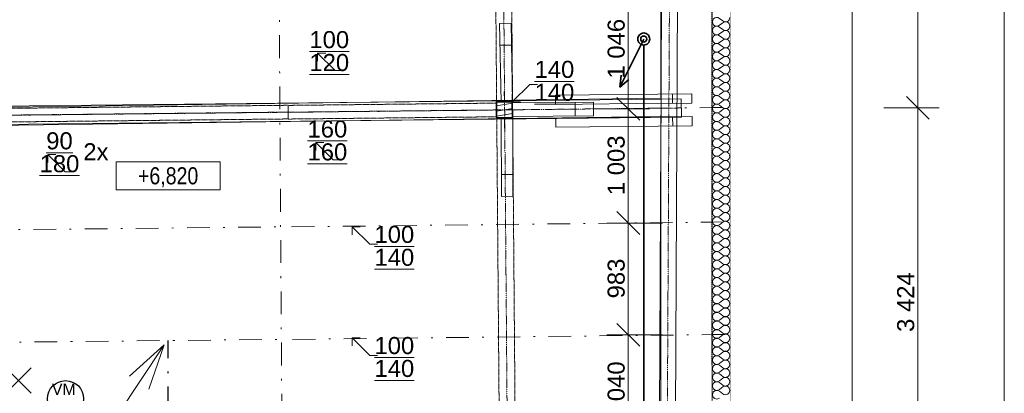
# Model space of a CAD drawing. Header units: millimetres. Extents: x -24674 to 2959, y -2716 to 20653.
# Tile 126 of 161: x -6411 to 2249, y 8965 to 12247. Entities that reach past the tile are written whole.
import ezdxf

# ---------------------------------------------------------------- set-up
doc = ezdxf.new("R2010")
doc.units = ezdxf.units.MM
doc.header["$MEASUREMENT"] = 0
for name, pattern in [('Telekomunikacni vodic', [9.25, 3, -0.75, 3, -0.75, 0.125, -0.75, 0.125, -0.75]), ('Wipeout_Contour', [1000, 0, -1000]), ('Čerchovaná', [450, 200, -117.5, 15, -117.5]), ('Čerchovaná M', [4.5, 2.5, -0.85, 0.3, -0.85]), ('Čerchovaná S', [3.5, 1.5, -0.85, 0.3, -0.85]), ('Čárkovaná S', [2.5, 1.5, -1])]:
    doc.linetypes.add(name, pattern=pattern)
for name, color, linetype in [('9._POHLED ZÁPADNÍ_1_2D prvky - obecné', 7, 'Continuous'), ('9._POHLED ZÁPADNÍ_1_Anotace - SP', 7, 'Continuous'), ('9._POHLED ZÁPADNÍ_1_Konstrukce - krov', 7, 'Continuous'), ('9._POHLED ZÁPADNÍ_1_Konstrukce - nosné', 7, 'Continuous'), ('9._POHLED ZÁPADNÍ_1_Kresby a obrázky', 7, 'Continuous'), ('9._POHLED ZÁPADNÍ_1_Kóty - SP', 7, 'Continuous'), ('9._POHLED ZÁPADNÍ_1_Nové_Konstrukce - nosné', 7, 'Continuous'), ('9._POHLED ZÁPADNÍ_1_Nové_Popis', 7, 'Continuous'), ('9._POHLED ZÁPADNÍ_1_Nové_TZB - VZT', 7, 'Continuous'), ('9._POHLED ZÁPADNÍ_1_Nové_Výplně - Povrchové', 7, 'Continuous'), ('9._POHLED ZÁPADNÍ_1_Nové_Výplně – Řezové', 7, 'Continuous'), ('9._POHLED ZÁPADNÍ_1_Popis', 7, 'Continuous'), ('9._POHLED ZÁPADNÍ_1_TZB - elektroinstalace', 7, 'Continuous'), ('9._POHLED ZÁPADNÍ_1_TZB - VZT', 7, 'Continuous'), ('9._POHLED ZÁPADNÍ_1_Výplně - Povrchové', 7, 'Continuous'), ('9._POHLED ZÁPADNÍ_1_Výplně – Řezové', 7, 'Continuous'), ('9._POHLED ZÁPADNÍ_1_VÝTAH VAR 1', 7, 'Continuous')]:
    doc.layers.add(name, color=color, linetype=linetype)
doc.styles.add('GENEROVANÝ_STYL_1', font='txt')
doc.styles.add('GENEROVANÝ_STYL_2', font='txt')
doc.styles.add('GENEROVANÝ_STYL_3', font='txt')

# ---------------------------------------------------------------- blocks, each defined once
blk = doc.blocks.new('*X22', base_point=(-27719.5, -6044))
at = {"layer": '9._POHLED ZÁPADNÍ_1_Nové_Výplně – Řezové', "color": 21, "linetype": 'Continuous', "lineweight": 20, "true_color": 0xffaaaa}
for p, q in [((-256.9, 12259), (-226.5, 12236.2)), ((-256.9, 12198.1), (-226.5, 12221)), ((-256.9, 12182.9), (-226.5, 12160)), ((-256.9, 12121.9), (-226.5, 12144.8)), ((-256.9, 12106.7), (-226.5, 12083.8)), ((-256.9, 12045.7), (-226.5, 12068.6)), ((-256.9, 12030.5), (-226.5, 12007.6)), ((-256.9, 11969.5), (-226.5, 11992.4)), ((-256.9, 11954.3), (-226.5, 11931.4)), ((-256.9, 11893.3), (-226.5, 11916.2)), ((-256.9, 11878.1), (-226.5, 11855.2)), ((-256.9, 11817.1), (-226.5, 11840)), ((-256.9, 11801.9), (-226.5, 11779)), ((-256.9, 11741), (-226.5, 11763.8)), ((-256.9, 11725.7), (-226.5, 11702.9)), ((-256.9, 11664.8), (-226.5, 11687.6)), ((-256.9, 11649.5), (-226.5, 11626.7)), ((-256.9, 11588.6), (-226.5, 11611.4)), ((-256.9, 11573.3), (-226.5, 11550.5)), ((-256.9, 11512.4), (-226.5, 11535.2)), ((-256.9, 11497.1), (-226.5, 11474.3)), ((-256.9, 11436.2), (-226.5, 11459)), ((-256.9, 11421), (-226.5, 11398.1)), ((-256.9, 11360), (-226.5, 11382.9)), ((-256.9, 11344.8), (-226.5, 11321.9)), ((-256.9, 11283.8), (-226.5, 11306.7)), ((-256.9, 11268.6), (-226.5, 11245.7)), ((-256.9, 11207.6), (-226.5, 11230.5)), ((-256.9, 11192.4), (-226.5, 11169.5)), ((-256.9, 11131.4), (-226.5, 11154.3)), ((-256.9, 11116.2), (-226.5, 11093.3)), ((-256.9, 11055.2), (-226.5, 11078.1)), ((-256.9, 11040), (-226.5, 11017.1)), ((-256.9, 10979), (-226.5, 11001.9)), ((-256.9, 10963.8), (-226.5, 10941)), ((-256.9, 10902.9), (-226.5, 10925.7)), ((-256.9, 10887.6), (-226.5, 10864.8)), ((-256.9, 10826.7), (-226.5, 10849.5)), ((-256.9, 10811.4), (-226.5, 10788.6)), ((-256.9, 10750.5), (-226.5, 10773.3)), ((-256.9, 10735.2), (-226.5, 10712.4)), ((-256.9, 10674.3), (-226.5, 10697.1)), ((-256.9, 10659), (-226.5, 10636.2)), ((-256.9, 10598.1), (-226.5, 10621)), ((-256.9, 10582.9), (-226.5, 10560)), ((-256.9, 10521.9), (-226.5, 10544.8)), ((-256.9, 10506.7), (-226.5, 10483.8)), ((-256.9, 10445.7), (-226.5, 10468.6)), ((-256.9, 10430.5), (-226.5, 10407.6)), ((-256.9, 10369.5), (-226.5, 10392.4)), ((-256.9, 10354.3), (-226.5, 10331.4)), ((-256.9, 10293.3), (-226.5, 10316.2)), ((-256.9, 10278.1), (-226.5, 10255.2)), ((-256.9, 10217.1), (-226.5, 10240)), ((-256.9, 10201.9), (-226.5, 10179)), ((-256.9, 10141), (-226.5, 10163.8)), ((-256.9, 10125.7), (-226.5, 10102.9)), ((-256.9, 10064.8), (-226.5, 10087.6)), ((-256.9, 10049.5), (-226.5, 10026.7)), ((-256.9, 9988.6), (-226.5, 10011.4)), ((-256.9, 9973.3), (-226.5, 9950.5)), ((-256.9, 9912.4), (-226.5, 9935.2)), ((-256.9, 9897.1), (-226.5, 9874.3)), ((-256.9, 9836.2), (-226.5, 9859)), ((-256.9, 9821), (-226.5, 9798.1)), ((-256.9, 9760), (-226.5, 9782.9)), ((-256.9, 9744.8), (-226.5, 9721.9)), ((-256.9, 9683.8), (-226.5, 9706.7)), ((-256.9, 9668.6), (-226.5, 9645.7)), ((-256.9, 9607.6), (-226.5, 9630.5)), ((-256.9, 9592.4), (-226.5, 9569.5)), ((-256.9, 9531.4), (-226.5, 9554.3)), ((-256.9, 9516.2), (-226.5, 9493.3)), ((-256.9, 9455.2), (-226.5, 9478.1)), ((-256.9, 9440), (-226.5, 9417.1)), ((-256.9, 9379), (-226.5, 9401.9)), ((-256.9, 9363.8), (-226.5, 9341)), ((-256.9, 9302.9), (-226.5, 9325.7)), ((-256.9, 9287.6), (-226.5, 9264.8)), ((-256.9, 9226.7), (-226.5, 9249.5)), ((-256.9, 9211.4), (-226.5, 9188.6)), ((-256.9, 9150.5), (-226.5, 9173.3)), ((-256.9, 9135.2), (-226.5, 9112.4)), ((-256.9, 9074.3), (-226.5, 9097.1)), ((-256.9, 9059), (-226.5, 9036.2)), ((-256.9, 8998.1), (-226.5, 9021)), ((-256.9, 8982.9), (-226.5, 8960))]:
    blk.add_line(p, q, dxfattribs=at)
for centre, start, end in [((-279.8, 12228.6), 53.1301, 306.8699), ((-203.6, 12266.7), 233.1301, 0), ((-203.6, 12190.5), 0, 126.8699), ((-279.8, 12152.4), 53.1301, 306.8699), ((-203.6, 12190.5), 233.1301, 0), ((-203.6, 12114.3), 0, 126.8699), ((-279.8, 12076.2), 53.1301, 306.8699), ((-279.8, 12000), 53.1301, 306.8699), ((-203.6, 12114.3), 233.1301, 0), ((-203.6, 12038.1), 0, 126.8699), ((-203.6, 12038.1), 233.1301, 0), ((-279.8, 11923.8), 53.1301, 306.8699), ((-203.6, 11961.9), 0, 126.8699), ((-203.6, 11961.9), 233.1301, 0), ((-279.8, 11847.6), 53.1301, 306.8699), ((-203.6, 11885.7), 0, 126.8699), ((-203.6, 11885.7), 233.1301, 0), ((-279.8, 11771.4), 53.1301, 306.8699), ((-203.6, 11809.5), 0, 126.8699), ((-203.6, 11809.5), 233.1301, 0), ((-279.8, 11695.2), 53.1301, 306.8699), ((-203.6, 11733.3), 0, 126.8699), ((-203.6, 11733.3), 233.1301, 0), ((-203.6, 11657.1), 0, 126.8699), ((-279.8, 11619), 53.1301, 306.8699), ((-203.6, 11657.1), 233.1301, 0), ((-203.6, 11581), 0, 126.8699), ((-279.8, 11542.9), 53.1301, 306.8699), ((-203.6, 11581), 233.1301, 0), ((-203.6, 11504.8), 0, 126.8699), ((-279.8, 11466.7), 53.1301, 306.8699), ((-203.6, 11504.8), 233.1301, 0), ((-203.6, 11428.6), 0, 126.8699), ((-279.8, 11390.5), 53.1301, 306.8699), ((-279.8, 11314.3), 53.1301, 306.8699), ((-203.6, 11428.6), 233.1301, 0), ((-203.6, 11352.4), 0, 126.8699), ((-203.6, 11352.4), 233.1301, 0), ((-279.8, 11238.1), 53.1301, 306.8699), ((-203.6, 11276.2), 0, 126.8699), ((-203.6, 11276.2), 233.1301, 0), ((-279.8, 11161.9), 53.1301, 306.8699), ((-203.6, 11200), 0, 126.8699), ((-203.6, 11200), 233.1301, 0), ((-279.8, 11085.7), 53.1301, 306.8699), ((-203.6, 11123.8), 0, 126.8699), ((-203.6, 11123.8), 233.1301, 0), ((-203.6, 11047.6), 0, 126.8699), ((-279.8, 11009.5), 53.1301, 306.8699), ((-203.6, 11047.6), 233.1301, 0), ((-203.6, 10971.4), 0, 126.8699), ((-279.8, 10933.3), 53.1301, 306.8699), ((-203.6, 10971.4), 233.1301, 0), ((-203.6, 10895.2), 0, 126.8699), ((-279.8, 10857.1), 53.1301, 306.8699), ((-203.6, 10895.2), 233.1301, 0), ((-203.6, 10819), 0, 126.8699), ((-279.8, 10781), 53.1301, 306.8699), ((-279.8, 10704.8), 53.1301, 306.8699), ((-203.6, 10819), 233.1301, 0), ((-203.6, 10742.9), 0, 126.8699), ((-203.6, 10742.9), 233.1301, 0), ((-279.8, 10628.6), 53.1301, 306.8699), ((-203.6, 10666.7), 0, 126.8699), ((-203.6, 10666.7), 233.1301, 0), ((-279.8, 10552.4), 53.1301, 306.8699), ((-203.6, 10590.5), 0, 126.8699), ((-203.6, 10590.5), 233.1301, 0), ((-279.8, 10476.2), 53.1301, 306.8699), ((-203.6, 10514.3), 0, 126.8699), ((-203.6, 10514.3), 233.1301, 0), ((-279.8, 10400), 53.1301, 306.8699), ((-203.6, 10438.1), 0, 126.8699), ((-203.6, 10438.1), 233.1301, 0), ((-203.6, 10361.9), 0, 126.8699), ((-279.8, 10323.8), 53.1301, 306.8699), ((-203.6, 10361.9), 233.1301, 0), ((-203.6, 10285.7), 0, 126.8699), ((-279.8, 10247.6), 53.1301, 306.8699), ((-203.6, 10285.7), 233.1301, 0), ((-203.6, 10209.5), 0, 126.8699), ((-279.8, 10171.4), 53.1301, 306.8699), ((-279.8, 10095.2), 53.1301, 306.8699), ((-203.6, 10209.5), 233.1301, 0), ((-203.6, 10133.3), 0, 126.8699), ((-203.6, 10133.3), 233.1301, 0), ((-279.8, 10019), 53.1301, 306.8699), ((-203.6, 10057.1), 0, 126.8699), ((-203.6, 10057.1), 233.1301, 0), ((-279.8, 9942.9), 53.1301, 306.8699), ((-203.6, 9981), 0, 126.8699), ((-203.6, 9981), 233.1301, 0), ((-279.8, 9866.7), 53.1301, 306.8699), ((-203.6, 9904.8), 0, 126.8699), ((-203.6, 9904.8), 233.1301, 0), ((-279.8, 9790.5), 53.1301, 306.8699), ((-203.6, 9828.6), 0, 126.8699), ((-203.6, 9828.6), 233.1301, 0), ((-203.6, 9752.4), 0, 126.8699), ((-279.8, 9714.3), 53.1301, 306.8699), ((-203.6, 9752.4), 233.1301, 0), ((-203.6, 9676.2), 0, 126.8699), ((-279.8, 9638.1), 53.1301, 306.8699), ((-203.6, 9676.2), 233.1301, 0), ((-203.6, 9600), 0, 126.8699), ((-279.8, 9561.9), 53.1301, 306.8699), ((-203.6, 9600), 233.1301, 0), ((-203.6, 9523.8), 0, 126.8699), ((-279.8, 9485.7), 53.1301, 306.8699), ((-279.8, 9409.5), 53.1301, 306.8699), ((-203.6, 9523.8), 233.1301, 0), ((-203.6, 9447.6), 0, 126.8699), ((-203.6, 9447.6), 233.1301, 0), ((-279.8, 9333.3), 53.1301, 306.8699), ((-203.6, 9371.4), 0, 126.8699), ((-203.6, 9371.4), 233.1301, 0), ((-279.8, 9257.1), 53.1301, 306.8699), ((-203.6, 9295.2), 0, 126.8699), ((-203.6, 9295.2), 233.1301, 0), ((-279.8, 9181), 53.1301, 306.8699), ((-203.6, 9219), 0, 126.8699), ((-203.6, 9219), 233.1301, 0), ((-203.6, 9142.9), 0, 126.8699), ((-279.8, 9104.8), 53.1301, 306.8699), ((-203.6, 9142.9), 233.1301, 0), ((-203.6, 9066.7), 0, 126.8699), ((-279.8, 9028.6), 53.1301, 306.8699), ((-203.6, 9066.7), 233.1301, 0), ((-203.6, 8990.5), 0, 126.8699), ((-279.8, 8952.4), 53.1301, 306.8699), ((-203.6, 8990.5), 233.1301, 0)]:
    blk.add_arc(centre, 38.1, start, end, dxfattribs=at)

msp = doc.modelspace()

# ---------------------------------------------------------------- linework, layer by layer
at = {"layer": '9._POHLED ZÁPADNÍ_1_Anotace - SP', "color": 8, "linetype": 'Continuous', "lineweight": 13}
for p, q in [((-3637.2, 11799.8), (-3790.4, 11952.9)), ((-3790.4, 11952.9), (-3719.7, 11952.9)), ((-3790.4, 11952.9), (-3790.4, 11882.2)), ((-3568.5, 11799.8), (-3637.2, 11799.8)), ((-3653.8, 11014.7), (-3807, 11167.9)), ((-3807, 11167.9), (-3736.3, 11167.9)), ((-3807, 11167.9), (-3807, 11097.2)), ((-6009.9, 10910.6), (-6163.1, 11063.8)), ((-6163.1, 11063.8), (-6092.4, 11063.8)), ((-6163.1, 11063.8), (-6163.1, 10993.1)), ((-3585.1, 11014.7), (-3653.8, 11014.7)), ((-5941.3, 10910.6), (-6009.9, 10910.6)), ((-3332.8, 10274.6), (-3486, 10427.8)), ((-3486, 10427.8), (-3415.3, 10427.8)), ((-3486, 10427.8), (-3486, 10357.1)), ((-3264.2, 10274.6), (-3332.8, 10274.6)), ((-3332.8, 9298.1), (-3486, 9451.3)), ((-3486, 9451.3), (-3415.3, 9451.3)), ((-3486, 9451.3), (-3486, 9380.6)), ((-3264.2, 9298.1), (-3332.8, 9298.1))]:
    msp.add_line(p, q, dxfattribs=at)
at = {"layer": '9._POHLED ZÁPADNÍ_1_Anotace - SP', "color": 154, "linetype": 'Continuous', "lineweight": 13}
for p, q in [((-4649.1, 10999.2), (-5561.6, 10999.2)), ((-5561.6, 10999.2), (-5561.6, 10752.2)), ((-4649.1, 10752.2), (-4649.1, 10999.2)), ((-5561.6, 10752.2), (-4649.1, 10752.2))]:
    msp.add_line(p, q, dxfattribs=at)
at = {"layer": '9._POHLED ZÁPADNÍ_1_Konstrukce - krov', "color": 8, "linetype": 'Continuous', "lineweight": 13}
for p, q in [((-2089.7, 12216.2), (-2189.7, 12214.3)), ((-2186, 12022.2), (-2086.1, 12024.1)), ((-2173.4, 10887.2), (-2073.4, 10887.5)), ((-2072.7, 10695.4), (-2172.7, 10695.1))]:
    msp.add_line(p, q, dxfattribs=at)
at = {"layer": '9._POHLED ZÁPADNÍ_1_Konstrukce - krov', "color": 8, "linetype": 'Čerchovaná', "lineweight": 13}
for p, q in [((-11239, 10352), (-4126.5, 10426.9)), ((-11230, 9363.5), (-4116.6, 9438.4))]:
    msp.add_line(p, q, dxfattribs=at)
at = {"layer": '9._POHLED ZÁPADNÍ_1_Kóty - SP', "color": 154, "linetype": 'Continuous', "lineweight": 13}
for p, q in [((909.3, 7933.1), (909.3, 18117.3)), ((2248.6, 7933.1), (2248.6, 18117.3)), ((1488.1, 11472.8), (1488.1, 14453)), ((1388.1, 11572.8), (1588.1, 11372.8)), ((1675.6, 11472.8), (1188.1, 11472.8)), ((1488.1, 8048.6), (1488.1, 11472.8)), ((-1158.2, 10560.9), (-958.2, 10360.9)), ((-1058.2, 9478.3), (-1058.2, 10460.9)), ((-1158.2, 9578.3), (-958.2, 9378.3))]:
    msp.add_line(p, q, dxfattribs=at)
at = {"layer": '9._POHLED ZÁPADNÍ_1_Popis', "color": 8, "linetype": 'Continuous', "lineweight": 13}
msp.add_line((-1856.3, 11679), (-1925, 11679), dxfattribs=at)
at = {"layer": '9._POHLED ZÁPADNÍ_1_TZB - elektroinstalace', "color": 92, "linetype": 'Continuous', "lineweight": 35, "true_color": 0x00d700, "flags": 128}
for points in [[(-922.3, 12130.4, 0.414214), (-975, 12077.6)], [(-869.5, 12077.6, 0.414214), (-922.3, 12130.4)], [(-975, 12077.6, 0.414214), (-922.3, 12024.8)], [(-922.3, 12104, 0.414214), (-948.6, 12077.6)], [(-948.6, 12077.6, 0.414214), (-922.3, 12051.2)], [(-895.9, 12077.6, 0.414214), (-922.3, 12104)], [(-922.3, 12051.2, 0.414214), (-895.9, 12077.6)], [(-922.3, 12024.8, 0.414214), (-869.5, 12077.6)]]:
    msp.add_lwpolyline(points, format="xyb", dxfattribs=at)
for points in [[(-1133.4, 11655.4), (-922.3, 12077.6)], [(-1133.4, 11655.4), (-1120.2, 11760.9)], [(-1133.4, 11655.4), (-1054.2, 11721.4)]]:
    msp.add_lwpolyline(points, dxfattribs=at)

# ---------------------------------------------------------------- texts
at = {"layer": '9._POHLED ZÁPADNÍ_1_Anotace - SP', "color": 8, "linetype": 'Continuous', "lineweight": 13, "char_height": 150, "attachment_point": 5, "line_spacing_factor": 0.804162, "style": 'GENEROVANÝ_STYL_1'}
for s, insert in [('\\A1;{\\pqc;\\fArial|b0|i0|c238|p38;\\L\\L1\\fArial|b0|i0|c238|p38;\\L\\L0\\fArial|b0|i0|c238|p38;\\L\\L0\\P\\pqc;\\fArial|b0|i0|c238|p38;1\\fArial|b0|i0|c238|p38;2\\fArial|b0|i0|c238|p38;0}', (-3688.2, 11970.7)), ('\\A1;{\\pqc;\\fArial|b0|i0|c238|p38;\\L\\L1\\fArial|b0|i0|c238|p38;\\L\\L0\\fArial|b0|i0|c238|p38;\\L\\L0\\P\\pqc;\\fArial|b0|i0|c238|p38;1\\fArial|b0|i0|c238|p38;4\\fArial|b0|i0|c238|p38;0}', (-3115.9, 10259.3))]:
    msp.add_mtext(s, dxfattribs=dict(at, insert=insert))
at = {"layer": '9._POHLED ZÁPADNÍ_1_Anotace - SP', "color": 8, "linetype": 'Continuous', "lineweight": 13, "insert": (-5740.5, 11086.8), "char_height": 150, "attachment_point": 5, "style": 'GENEROVANÝ_STYL_1'}
msp.add_mtext('\\A1;{\\pqc;\\fArial|b0|i0|c238|p38;2x}', dxfattribs=at)
at = {"layer": '9._POHLED ZÁPADNÍ_1_Anotace - SP', "color": 154, "linetype": 'Continuous', "lineweight": 13, "insert": (-5105.3, 10861.9), "char_height": 150, "attachment_point": 5, "style": 'GENEROVANÝ_STYL_3'}
msp.add_mtext('\\A1;{\\pqc;\\fArial Narrow|b0|i0|c238|p34;+6,8\\fArial Narrow|b0|i0|c238|p34;2\\fArial Narrow|b0|i0|c238|p34;0}', dxfattribs=at)
at = {"layer": '9._POHLED ZÁPADNÍ_1_Kóty - SP', "color": 154, "linetype": 'Continuous', "lineweight": 13, "char_height": 150, "attachment_point": 7, "rotation": 90, "style": 'GENEROVANÝ_STYL_2'}
for s, insert, width in [('\\A1;{\\pql;\\fArial|b0|i0|c0|p38;1\xa0046}', (-1088.2, 11730), 512.914), ('\\A1;{\\pql;\\fArial|b0|i0|c0|p38;1\xa0003}', (-1088.2, 10705.8), 512.914), ('\\A1;{\\pql;\\fArial|b0|i0|c0|p38;983}', (-1088.2, 9798.8), 341.487), ('\\A1;{\\pql;\\fArial|b0|i0|c0|p38;3\xa0424}', (1458.1, 9504.2), 512.914)]:
    msp.add_mtext(s, dxfattribs=dict(at, insert=insert, width=width))

# ---------------------------------------------------------------- wipeouts: each hides what was drawn before it
at = {"color": 254, "linetype": 'Wipeout_Contour', "lineweight": 0, "ltscale": 36793.983046}
msp.add_wipeout([(-161.7, 351.5), (-161.7, 17956.8), (-321.7, 17969.6), (-321.7, 351.5)], dxfattribs=at).dxf.layer = '9._POHLED ZÁPADNÍ_1_Nové_Výplně - Povrchové'

# ---------------------------------------------------------------- next in the draw order: linework, layer by layer
at = {"layer": '9._POHLED ZÁPADNÍ_1_Nové_Konstrukce - nosné', "color": 1, "linetype": 'Continuous', "lineweight": 25, "flags": 128}
for points in [[(-161.7, 351.5), (-161.7, 18117.3)], [(-161.7, 351.5), (-161.7, 18117.3)], [(-321.7, 17969.6), (-321.7, 351.5)]]:
    msp.add_lwpolyline(points, dxfattribs=at)

# ---------------------------------------------------------------- next in the draw order: wipeouts: each hides what was drawn before it
at = {"color": 254, "linetype": 'Wipeout_Contour', "lineweight": 0, "ltscale": 51007.22037}
msp.add_wipeout([(-772.6, 17554), (-772.1, 7935.5), (-322.1, 7935.5), (-322.6, 17518.2)], dxfattribs=at).dxf.layer = '9._POHLED ZÁPADNÍ_1_Výplně - Povrchové'

# ---------------------------------------------------------------- next in the draw order: linework, layer by layer
at = {"layer": '9._POHLED ZÁPADNÍ_1_Konstrukce - krov', "color": 8, "linetype": 'Continuous', "lineweight": 13}
for p, q in [((-599.3, 17852.5), (-649.7, 7743.6)), ((-670.5, 11593.6), (-669.7, 11513.6)), ((-591.7, 11391.8), (-593.5, 11551.8)), ((-498.2, 11515.3), (-499, 11595.3)), ((-668.6, 11393.6), (-667.8, 11313.6)), ((-496.2, 11315.3), (-497, 11395.3))]:
    msp.add_line(p, q, dxfattribs=at)
at = {"layer": '9._POHLED ZÁPADNÍ_1_Konstrukce - nosné', "color": 251, "linetype": 'Continuous', "lineweight": 20, "true_color": 0x6a6a6a, "flags": 128}
for points in [[(-322.1, 7935.5), (-322.6, 17969.6)], [(-772.6, 17554), (-772.3, 11558)], [(-772.3, 11397.9), (-772.1, 8152.8)]]:
    msp.add_lwpolyline(points, dxfattribs=at)
at = {"layer": '9._POHLED ZÁPADNÍ_1_Kóty - SP', "color": 154, "linetype": 'Continuous', "lineweight": 13}
for p, q in [((-758.2, 10460.9), (-1245.7, 10460.9)), ((-758.2, 9478.3), (-1245.7, 9478.3))]:
    msp.add_line(p, q, dxfattribs=at)
at = {"layer": '9._POHLED ZÁPADNÍ_1_Nové_Konstrukce - nosné', "color": 1, "linetype": 'Continuous', "lineweight": 25, "flags": 128}
msp.add_lwpolyline([(-321.7, 17969.6), (-321.7, 351.5)], dxfattribs=at)

# ---------------------------------------------------------------- next in the draw order: wipeouts: each hides what was drawn before it
at = {"color": 254, "linetype": 'Wipeout_Contour', "lineweight": 0, "ltscale": 43667.683526}
msp.add_wipeout([(-11030, 8570.7), (-702.1, 7524.2), (-702.1, 7926.3), (-10989.7, 8968.7)], dxfattribs=at).dxf.layer = '9._POHLED ZÁPADNÍ_1_Nové_Výplně - Povrchové'
at = {"color": 254, "linetype": 'Wipeout_Contour', "lineweight": 0, "ltscale": 44942.732142}
msp.add_wipeout([(-321.7, 17969.6), (-321.7, 4499.1), (-161.7, 4499.1), (-161.7, 17956.8)], dxfattribs=at).dxf.layer = '9._POHLED ZÁPADNÍ_1_Nové_Výplně – Řezové'
at = {"color": 254, "linetype": 'Wipeout_Contour', "lineweight": 0, "ltscale": 53984.774254}
msp.add_wipeout([(-10544.7, 11263.5), (-772.3, 11397.9), (-772.3, 11558), (-10546.9, 11423.5)], dxfattribs=at).dxf.layer = '9._POHLED ZÁPADNÍ_1_Výplně - Povrchové'

# ---------------------------------------------------------------- next in the draw order: linework, layer by layer
at = {"layer": '9._POHLED ZÁPADNÍ_1_Konstrukce - krov', "color": 251, "linetype": 'Čerchovaná S', "lineweight": 13, "true_color": 0x6a6a6a}
for p, q in [((-669.3, 17852.8), (-719.7, 7743.9)), ((-7741.4, 11395.4), (-4048.8, 11435.3))]:
    msp.add_line(p, q, dxfattribs=at)
at = {"layer": '9._POHLED ZÁPADNÍ_1_Konstrukce - krov', "color": 8, "linetype": 'Continuous', "lineweight": 13}
for p, q in [((-499, 11595.3), (-1698.9, 11583.4)), ((-1698.9, 11583.4), (-1698.1, 11503.4)), ((-1698.9, 11583.4), (-1698.1, 11503.4)), ((-1525.5, 11521.8), (-1524.2, 11401.8)), ((-1363.1, 11403.6), (-1364.4, 11523.6)), ((-1698.1, 11503.4), (-498.2, 11515.3)), ((-497, 11395.3), (-1696.9, 11383.4)), ((-1696.9, 11383.4), (-1696.1, 11303.4)), ((-1696.9, 11383.4), (-1696.1, 11303.4)), ((-1696.1, 11303.4), (-496.2, 11315.3))]:
    msp.add_line(p, q, dxfattribs=at)
at = {"layer": '9._POHLED ZÁPADNÍ_1_Konstrukce - krov', "color": 8, "linetype": 'Čerchovaná', "lineweight": 13}
for p, q in [((-11248.3, 11358), (-4128.8, 11433)), ((-219.7, 10470), (-4106.4, 10426.2)), ((-210.7, 9481.5), (-4110.8, 9437.5))]:
    msp.add_line(p, q, dxfattribs=at)
at = {"layer": '9._POHLED ZÁPADNÍ_1_Konstrukce - krov', "color": 8, "linetype": 'Čerchovaná M', "lineweight": 13}
for p, q in [((-7742.1, 11455.3), (-4049.5, 11495.3)), ((-4048.2, 11375.3), (-4049.5, 11495.3)), ((-4048.2, 11374.4), (-4049.5, 11494.4)), ((-7740.8, 11335.4), (-4048.2, 11375.3))]:
    msp.add_line(p, q, dxfattribs=at)
at = {"layer": '9._POHLED ZÁPADNÍ_1_Konstrukce - nosné', "color": 251, "linetype": 'Continuous', "lineweight": 20, "true_color": 0x6a6a6a, "flags": 128}
for points in [[(-772.3, 11558), (-10546.9, 11423.5)], [(-10544.7, 11263.5), (-772.3, 11397.9)]]:
    msp.add_lwpolyline(points, dxfattribs=at)
at = {"layer": '9._POHLED ZÁPADNÍ_1_Kresby a obrázky', "color": 7, "linetype": 'Čárkovaná S', "lineweight": 13}
msp.add_line((-322.1, 8005.9), (-322.6, 17969.6), dxfattribs=at)
at = {"layer": '9._POHLED ZÁPADNÍ_1_Kóty - SP', "color": 154, "linetype": 'Continuous', "lineweight": 13}
for p, q in [((-1058.2, 11463.6), (-1058.2, 12509.3)), ((-1158.2, 11563.6), (-958.2, 11363.6)), ((-870.7, 11463.6), (-1358.2, 11463.6)), ((-1058.2, 10460.9), (-1058.2, 11463.6))]:
    msp.add_line(p, q, dxfattribs=at)

# ---------------------------------------------------------------- next in the draw order: block references
at = {"layer": '9._POHLED ZÁPADNÍ_1_VÝTAH VAR 1', "color": 9, "linetype": 'Continuous', "lineweight": 13}
msp.add_blockref('*X22', (-27719.5, -6044), dxfattribs=at)

# ---------------------------------------------------------------- next in the draw order: texts
at = {"layer": '9._POHLED ZÁPADNÍ_1_Anotace - SP', "color": 8, "linetype": 'Continuous', "lineweight": 13, "char_height": 150, "attachment_point": 5, "line_spacing_factor": 0.804162, "style": 'GENEROVANÝ_STYL_1'}
for s, insert in [('\\A1;{\\pqc;\\fArial|b0|i0|c238|p38;\\L\\L1\\fArial|b0|i0|c238|p38;\\L\\L4\\fArial|b0|i0|c238|p38;\\L\\L0\\P\\pqc;\\fArial|b0|i0|c238|p38;1\\fArial|b0|i0|c238|p38;4\\fArial|b0|i0|c238|p38;0}', (-1708, 11709)), ('\\A1;{\\pqc;\\fArial|b0|i0|c238|p38;\\L\\L1\\fArial|b0|i0|c238|p38;\\L\\L6\\fArial|b0|i0|c238|p38;\\L\\L0\\P\\pqc;\\fArial|b0|i0|c238|p38;1\\fArial|b0|i0|c238|p38;6\\fArial|b0|i0|c238|p38;0}', (-3704.8, 11185.6)), ('\\A1;{\\pqc;\\fArial|b0|i0|c238|p38;\\L\\L9\\fArial|b0|i0|c238|p38;\\L\\L0\\P\\pqc;\\fArial|b0|i0|c238|p38;1\\fArial|b0|i0|c238|p38;8\\fArial|b0|i0|c238|p38;0}', (-6060.9, 11081.6))]:
    msp.add_mtext(s, dxfattribs=dict(at, insert=insert))

# ---------------------------------------------------------------- next in the draw order: wipeouts: each hides what was drawn before it
at = {"color": 254, "linetype": 'Wipeout_Contour', "lineweight": 0, "ltscale": 43915.405212}
msp.add_wipeout([(-10496.3, 8963.1), (-772.1, 7992), (-772.1, 8152.8), (-10480.4, 9122.3)], dxfattribs=at).dxf.layer = '9._POHLED ZÁPADNÍ_1_Výplně - Povrchové'

# ---------------------------------------------------------------- next in the draw order: linework, layer by layer
at = {"layer": '9._POHLED ZÁPADNÍ_1_2D prvky - obecné', "color": 214, "linetype": 'Čerchovaná', "lineweight": 20}
msp.add_line((-4077.2, 4260.2), (-4140.9, 14406.2), dxfattribs=at)
at = {"layer": '9._POHLED ZÁPADNÍ_1_Konstrukce - krov', "color": 8, "linetype": 'Continuous', "lineweight": 13}
msp.add_line((-739.3, 17853.2), (-789.7, 7744.3), dxfattribs=at)
at = {"layer": '9._POHLED ZÁPADNÍ_1_Kóty - SP', "color": 154, "linetype": 'Continuous', "lineweight": 13}
msp.add_line((-1058.2, 8438.7), (-1058.2, 9478.3), dxfattribs=at)
at = {"layer": '9._POHLED ZÁPADNÍ_1_Nové_Popis', "color": 1, "linetype": 'Continuous', "lineweight": 25}
msp.add_circle((-6007.2, 8917.3), 158.6, dxfattribs=at)
at = {"layer": '9._POHLED ZÁPADNÍ_1_Nové_TZB - VZT', "color": 1, "linetype": 'Čerchovaná', "lineweight": 25}
msp.add_line((-5106.1, 7924.3), (-5106.1, 9428.2), dxfattribs=at)
at = {"layer": '9._POHLED ZÁPADNÍ_1_TZB - elektroinstalace', "color": 92, "linetype": 'Continuous', "lineweight": 35, "true_color": 0x00d700, "flags": 128}
for points in [[(-6311.2, 8966.6), (-6533.3, 9188.6)], [(-6533.3, 8966.6), (-6311.2, 9188.6)]]:
    msp.add_lwpolyline(points, dxfattribs=at)
at = {"layer": '9._POHLED ZÁPADNÍ_1_TZB - VZT', "color": 122, "linetype": 'Continuous', "lineweight": 13, "true_color": 0x00d59f}
for p, q in [((-5806.8, 8385.8), (-5140.7, 9389.7)), ((-5140.7, 9389.7), (-5444.9, 9114.4)), ((-5140.7, 9389.7), (-5276.2, 9002.4))]:
    msp.add_line(p, q, dxfattribs=at)

# ---------------------------------------------------------------- next in the draw order: texts
at = {"layer": '9._POHLED ZÁPADNÍ_1_Anotace - SP', "color": 8, "linetype": 'Continuous', "lineweight": 13, "insert": (-3115.9, 9282.8), "char_height": 150, "attachment_point": 5, "line_spacing_factor": 0.804162, "style": 'GENEROVANÝ_STYL_1'}
msp.add_mtext('\\A1;{\\pqc;\\fArial|b0|i0|c238|p38;\\L\\L1\\fArial|b0|i0|c238|p38;\\L\\L0\\fArial|b0|i0|c238|p38;\\L\\L0\\P\\pqc;\\fArial|b0|i0|c238|p38;1\\fArial|b0|i0|c238|p38;4\\fArial|b0|i0|c238|p38;0}', dxfattribs=at)
at = {"layer": '9._POHLED ZÁPADNÍ_1_Kóty - SP', "color": 154, "linetype": 'Continuous', "lineweight": 13, "insert": (-1088.2, 8720.7), "char_height": 150, "width": 512.914, "attachment_point": 7, "rotation": 90, "style": 'GENEROVANÝ_STYL_2'}
msp.add_mtext('\\A1;{\\pql;\\fArial|b0|i0|c0|p38;1\xa0040}', dxfattribs=at)
at = {"layer": '9._POHLED ZÁPADNÍ_1_Popis', "color": 1, "linetype": 'Continuous', "lineweight": 25, "insert": (-6022.6, 8921.8), "char_height": 100, "attachment_point": 5, "line_spacing_factor": 0.9406, "style": 'GENEROVANÝ_STYL_1'}
msp.add_mtext('\\A1;{\\pqc;\\fArial|b0|i0|c238|p38;VM\\P\\pqc;\\fArial|b0|i0|c238|p38;2}', dxfattribs=at)

# ---------------------------------------------------------------- next in the draw order: wipeouts: each hides what was drawn before it
at = {"color": 254, "linetype": 'Wipeout_Contour', "lineweight": 0, "ltscale": 46619.120109}
msp.add_wipeout([(-2216.7, 11384.3), (-2076.7, 11385.8), (-2078.2, 11525.8), (-2218.2, 11524.3)], dxfattribs=at).dxf.layer = '9._POHLED ZÁPADNÍ_1_Výplně – Řezové'

# ---------------------------------------------------------------- next in the draw order: hatches: boundary and pattern name
at = {"layer": '9._POHLED ZÁPADNÍ_1_Výplně – Řezové', "linetype": 'Continuous', "lineweight": 20, "true_color": 0xa86b51}
h = msp.add_hatch(dxfattribs=at)
h.set_pattern_fill('Dřevo_0001', color=35, style=0, pattern_type=2)
h.set_pattern_definition([(10, (0, -9e-13), (-7.81417, 44.31635), [])])
h.paths.add_polyline_path([(-2216.7, 11384.3), (-2076.7, 11385.8), (-2078.2, 11525.8), (-2218.2, 11524.3)])

# ---------------------------------------------------------------- next in the draw order: linework, layer by layer
at = {"layer": '9._POHLED ZÁPADNÍ_1_Konstrukce - krov', "color": 8, "linetype": 'Čerchovaná M', "lineweight": 13}
for p, q in [((-2256, 16398.7), (-2170.8, 5947)), ((-2116, 16399.9), (-2030.8, 5948.1)), ((-4049.5, 11494.4), (-2216.3, 11514.3)), ((-2215, 11394.3), (-2216.3, 11514.3)), ((-4048.2, 11374.4), (-2215, 11394.3))]:
    msp.add_line(p, q, dxfattribs=at)
at = {"layer": '9._POHLED ZÁPADNÍ_1_Konstrukce - krov', "color": 251, "linetype": 'Čerchovaná S', "lineweight": 13, "true_color": 0x6a6a6a}
for p, q in [((-2186, 16399.3), (-2100.8, 5947.6)), ((-10958.6, 11359.7), (-592.6, 11471.8)), ((-4048.8, 11434.4), (-2215.7, 11454.3))]:
    msp.add_line(p, q, dxfattribs=at)
at = {"layer": '9._POHLED ZÁPADNÍ_1_Konstrukce - krov', "color": 8, "linetype": 'Continuous', "lineweight": 13}
for p, q in [((-2189.7, 12214.3), (-2176.7, 11524)), ((-2076.7, 11525.8), (-2089.7, 12216.2)), ((-10959.5, 11439.7), (-593.5, 11551.8)), ((-2176.7, 11524), (-2076.7, 11525.8)), ((-1364.4, 11523.6), (-2076.5, 11515.9)), ((-2076.5, 11515.9), (-2075.2, 11395.9)), ((-10957.7, 11279.7), (-591.7, 11391.8)), ((-2175.1, 11385.5), (-2075.1, 11385.9)), ((-2172.7, 10695.1), (-2175.1, 11385.5)), ((-2075.2, 11395.9), (-1363.1, 11403.6)), ((-2075.1, 11385.9), (-2072.7, 10695.4))]:
    msp.add_line(p, q, dxfattribs=at)
at = {"layer": '9._POHLED ZÁPADNÍ_1_Konstrukce - krov', "color": 1, "linetype": 'Continuous', "lineweight": 20}
for p, q in [((-2148.3, 11535), (-2149.1, 11615)), ((-2227.4, 11454.2), (-2307.4, 11453.3)), ((-2067.4, 11455.9), (-1987.4, 11456.8)), ((-2146.5, 11375), (-2145.7, 11295))]:
    msp.add_line(p, q, dxfattribs=at)
at = {"layer": '9._POHLED ZÁPADNÍ_1_Konstrukce - krov', "color": 8, "linetype": 'Čerchovaná', "lineweight": 13}
msp.add_line((-229, 11476), (-4106.3, 11432.3), dxfattribs=at)
at = {"layer": '9._POHLED ZÁPADNÍ_1_Konstrukce - krov', "color": 7, "linetype": 'Continuous', "lineweight": 35, "flags": 128}
msp.add_lwpolyline([(-2216.7, 11384.3), (-2076.7, 11385.8), (-2078.2, 11525.8), (-2218.2, 11524.3)], close=True, dxfattribs=at)
at = {"layer": '9._POHLED ZÁPADNÍ_1_Konstrukce - krov', "color": 1, "linetype": 'Continuous', "lineweight": 20}
msp.add_point((-2147.4, 11455), dxfattribs=at)
at = {"layer": '9._POHLED ZÁPADNÍ_1_Popis', "color": 8, "linetype": 'Continuous', "lineweight": 13}
for p, q in [((-1925, 11679), (-2078.2, 11525.8)), ((-2078.2, 11525.8), (-2078.2, 11596.5)), ((-2078.2, 11525.8), (-2007.5, 11525.8))]:
    msp.add_line(p, q, dxfattribs=at)
at = {"layer": '9._POHLED ZÁPADNÍ_1_TZB - elektroinstalace', "color": 92, "linetype": 'Telekomunikacni vodic', "lineweight": 35, "true_color": 0x00d700, "flags": 128}
msp.add_lwpolyline([(-922.3, 12024.8), (-922.3, 7577.6), (-15672.3, 9452.6), (-15797.3, 4108.9), (-15797.3, 2827.6), (-17422.3, 2827.6), (-17422.3, 3077.6)], dxfattribs=at)

doc.saveas('drawing.dxf')
